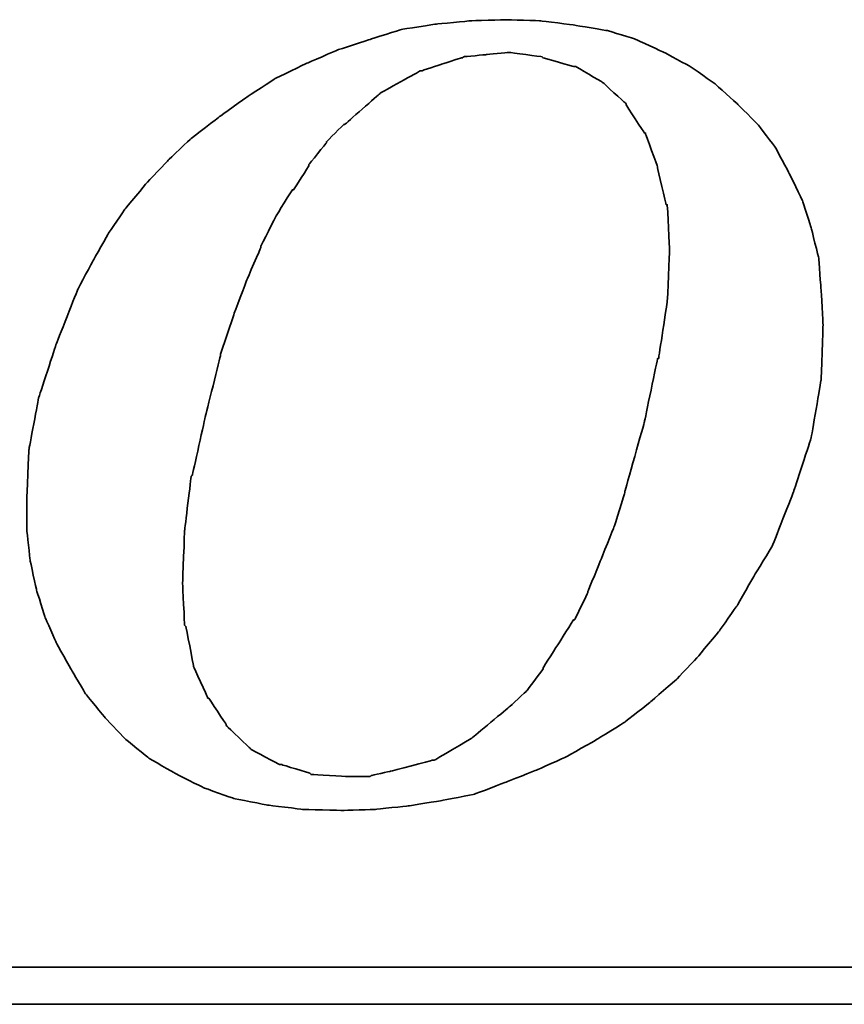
# Model space of a CAD drawing. Header units: millimetres. Extents: x 913 to 1154, y -131 to 46.
# Tile 46 of 105: x 1094.27 to 1096.57, y -109.3 to -106.56. Entities that reach past the tile are written whole.
import ezdxf

# ---------------------------------------------------------------- set-up
doc = ezdxf.new("R2010")
doc.units = ezdxf.units.MM
doc.header["$LTSCALE"] = 0.15
doc.layers.add('DIM', color=4, linetype='CONTINUOUS')
doc.layers.add('layer 1', color=7, linetype='CONTINUOUS')

# ---------------------------------------------------------------- blocks, each defined once
blk = doc.blocks.new('TBI MOTION logo(完整正式版)')
at = {"layer": 'layer 1', "color": 22, "lineweight": 35}
for points, knots in [([(35.79625, -6.98375), (35.79625, -6.98375), (36.23125, -7.43875), (36.23125, -7.43875), (36.23125, -7.43875), (36.23125, -7.43875), (36.75625, -7.87125), (36.75625, -7.87125), (36.75625, -7.87125), (36.75625, -7.87125), (37.33125, -8.20375), (37.33125, -8.20375), (37.33125, -8.20375), (37.33125, -8.20375), (37.95625, -8.51875), (37.95625, -8.51875), (37.95625, -8.51875), (37.95625, -8.51875), (38.62625, -8.75875), (38.62625, -8.75875), (38.62625, -8.75875), (38.62625, -8.75875), (39.37125, -8.90375), (39.37125, -8.90375), (39.37125, -8.90375), (39.37125, -8.90375), (40.14125, -8.99875), (40.14125, -8.99875), (40.14125, -8.99875), (40.14125, -8.99875), (41.02625, -9.02375), (41.02625, -9.02375), (41.02625, -9.02375), (41.02625, -9.02375), (41.74625, -8.99875), (41.74625, -8.99875), (41.74625, -8.99875), (41.74625, -8.99875), (42.46625, -8.92375), (42.46625, -8.92375), (42.46625, -8.92375), (42.46625, -8.92375), (43.21125, -8.80625), (43.21125, -8.80625), (43.21125, -8.80625), (43.21125, -8.80625), (43.93125, -8.66375), (43.93125, -8.66375), (43.93125, -8.66375), (43.93125, -8.66375), (44.62625, -8.39875), (44.62625, -8.39875), (44.62625, -8.39875), (44.62625, -8.39875), (45.29625, -8.13375), (45.29625, -8.13375), (45.29625, -8.13375), (45.29625, -8.13375), (45.94625, -7.84375), (45.94625, -7.84375), (45.94625, -7.84375), (45.94625, -7.84375), (46.61625, -7.46375), (46.61625, -7.46375), (46.61625, -7.46375), (46.61625, -7.46375), (47.24125, -7.07875), (47.24125, -7.07875), (47.24125, -7.07875), (47.24125, -7.07875), (47.81625, -6.62375), (47.81625, -6.62375), (47.81625, -6.62375), (47.81625, -6.62375), (48.36875, -6.14375), (48.36875, -6.14375), (48.36875, -6.14375), (48.36875, -6.14375), (48.84625, -5.64125), (48.84625, -5.64125), (48.84625, -5.64125), (48.84625, -5.64125), (49.32625, -5.06375), (49.32625, -5.06375), (49.32625, -5.06375), (49.32625, -5.06375), (49.71125, -4.51374), (49.71125, -4.51374), (49.71125, -4.51374), (49.71125, -4.51374), (50.09625, -3.83874), (50.09625, -3.83874), (50.09625, -3.83874), (50.09625, -3.83874), (50.48125, -3.21374), (50.48125, -3.21374), (50.48125, -3.21374), (50.48125, -3.21374), (50.96125, -1.99125), (50.96125, -1.99125), (50.96125, -1.99125), (50.96125, -1.99125), (51.34375, -0.81875), (51.34375, -0.81875), (51.34375, -0.81875), (51.34375, -0.81875), (51.56125, 0.45624), (51.56125, 0.45624), (51.56125, 0.45624), (51.56125, 0.45624), (51.60625, 1.67624), (51.60625, 1.67624), (51.60625, 1.67624), (51.60625, 1.67624), (51.56125, 2.44625), (51.56125, 2.44625), (51.56125, 2.44625), (51.56125, 2.44625), (51.51125, 3.14125), (51.51125, 3.14125), (51.51125, 3.14125), (51.51125, 3.14125), (51.34375, 3.81125), (51.34375, 3.81125), (51.34375, 3.81125), (51.34375, 3.81125), (51.15125, 4.41125), (51.15125, 4.41125), (51.15125, 4.41125), (51.15125, 4.41125), (50.86125, 5.01125), (50.86125, 5.01125), (50.86125, 5.01125), (50.86125, 5.01125), (50.55125, 5.58875), (50.55125, 5.58875), (50.55125, 5.58875), (50.55125, 5.58875), (50.16625, 6.09125), (50.16625, 6.09125), (50.16625, 6.09125), (50.16625, 6.09125), (49.71125, 6.54875), (49.71125, 6.54875), (49.71125, 6.54875), (49.71125, 6.54875), (49.23125, 6.98125), (49.23125, 6.98125), (49.23125, 6.98125), (49.23125, 6.98125), (48.67875, 7.36625), (48.67875, 7.36625), (48.67875, 7.36625), (48.67875, 7.36625), (48.10375, 7.67625), (48.10375, 7.67625), (48.10375, 7.67625), (48.10375, 7.67625), (47.48125, 7.96375), (47.48125, 7.96375), (47.48125, 7.96375), (47.48125, 7.96375), (46.85625, 8.15625), (46.85625, 8.15625), (46.85625, 8.15625), (46.85625, 8.15625), (46.13625, 8.27624), (46.13625, 8.27624), (46.13625, 8.27624), (46.13625, 8.27624), (45.39125, 8.37125), (45.39125, 8.37125), (45.39125, 8.37125), (45.39125, 8.37125), (44.62625, 8.39624), (44.62625, 8.39624), (44.62625, 8.39624), (44.62625, 8.39624), (43.83625, 8.37125), (43.83625, 8.37125), (43.83625, 8.37125), (43.83625, 8.37125), (43.09125, 8.30125), (43.09125, 8.30125), (43.09125, 8.30125), (43.09125, 8.30125), (42.32125, 8.18125), (42.32125, 8.18125), (42.32125, 8.18125), (42.32125, 8.18125), (41.62875, 7.96375), (41.62875, 7.96375), (41.62875, 7.96375), (41.62875, 7.96375), (40.90625, 7.72625), (40.90625, 7.72625), (40.90625, 7.72625), (40.90625, 7.72625), (40.23624, 7.43625), (40.23624, 7.43625), (40.23624, 7.43625), (40.23624, 7.43625), (39.54124, 7.10125), (39.54124, 7.10125), (39.54124, 7.10125), (39.54124, 7.10125), (38.91625, 6.69125), (38.91625, 6.69125), (38.91625, 6.69125), (38.91625, 6.69125), (38.31625, 6.26125), (38.31625, 6.26125), (38.31625, 6.26125), (38.31625, 6.26125), (37.69125, 5.78125), (37.69125, 5.78125), (37.69125, 5.78125), (37.69125, 5.78125), (37.18625, 5.30125), (37.18625, 5.30125), (37.18625, 5.30125), (37.18625, 5.30125), (36.70625, 4.79624), (36.70625, 4.79624), (36.70625, 4.79624), (36.70625, 4.79624), (36.23125, 4.22125), (36.23125, 4.22125), (36.23125, 4.22125), (36.23125, 4.22125), (35.87124, 3.69375), (35.87124, 3.69375), (35.87124, 3.69375), (35.87124, 3.69375), (35.53125, 3.09125), (35.53125, 3.09125), (35.53125, 3.09125), (35.53125, 3.09125), (35.19875, 2.47125), (35.19875, 2.47125), (35.19875, 2.47125), (35.19875, 2.47125), (34.71625, 1.24625), (34.71625, 1.24625), (34.71625, 1.24625), (34.71625, 1.24625), (34.33125, 0.06874), (34.33125, 0.06874), (34.33125, 0.06874), (34.33125, 0.06874), (34.11625, -1.07875), (34.11625, -1.07875), (34.11625, -1.07875), (34.11625, -1.07875), (34.07125, -2.15875), (34.07125, -2.15875), (34.07125, -2.15875), (34.07125, -2.15875), (34.07125, -2.85375), (34.07125, -2.85375), (34.07125, -2.85375), (34.07125, -2.85375), (34.14125, -3.50375), (34.14125, -3.50375), (34.14125, -3.50375), (34.14125, -3.50375), (34.28625, -4.17375), (34.28625, -4.17375), (34.28625, -4.17375), (34.28625, -4.17375), (34.47625, -4.77624), (34.47625, -4.77624), (34.47625, -4.77624), (34.47625, -4.77624), (34.71625, -5.32625), (34.71625, -5.32625), (34.71625, -5.32625), (34.71625, -5.32625), (35.05375, -5.92875), (35.05375, -5.92875), (35.05375, -5.92875), (35.05375, -5.92875), (35.36375, -6.45375), (35.36375, -6.45375), (35.36375, -6.45375), (35.36375, -6.45375), (35.79625, -6.98375), (35.79625, -6.98375)], [0, 0, 0, 0, 0.01388889, 0.01388889, 0.01388889, 0.0138889, 0.02777778, 0.02777778, 0.02777778, 0.02777779, 0.04166667, 0.04166667, 0.04166667, 0.04166668, 0.05555556, 0.05555556, 0.05555556, 0.05555557, 0.06944444, 0.06944444, 0.06944444, 0.06944445, 0.08333333, 0.08333333, 0.08333333, 0.08333334, 0.09722222, 0.09722222, 0.09722222, 0.09722223, 0.11111111, 0.11111111, 0.11111111, 0.11111112, 0.125, 0.125, 0.125, 0.12500001, 0.13888889, 0.13888889, 0.13888889, 0.1388889, 0.15277778, 0.15277778, 0.15277778, 0.15277779, 0.16666667, 0.16666667, 0.16666667, 0.16666668, 0.18055556, 0.18055556, 0.18055556, 0.18055557, 0.19444444, 0.19444444, 0.19444444, 0.19444445, 0.20833333, 0.20833333, 0.20833333, 0.20833334, 0.22222222, 0.22222222, 0.22222222, 0.22222223, 0.23611111, 0.23611111, 0.23611111, 0.23611112, 0.25, 0.25, 0.25, 0.25000001, 0.26388889, 0.26388889, 0.26388889, 0.2638889, 0.27777778, 0.27777778, 0.27777778, 0.27777779, 0.29166667, 0.29166667, 0.29166667, 0.29166668, 0.30555556, 0.30555556, 0.30555556, 0.30555557, 0.31944444, 0.31944444, 0.31944444, 0.31944445, 0.33333333, 0.33333333, 0.33333333, 0.33333334, 0.34722222, 0.34722222, 0.34722222, 0.34722223, 0.36111111, 0.36111111, 0.36111111, 0.36111112, 0.375, 0.375, 0.375, 0.37500001, 0.38888889, 0.38888889, 0.38888889, 0.3888889, 0.40277778, 0.40277778, 0.40277778, 0.40277779, 0.41666667, 0.41666667, 0.41666667, 0.41666668, 0.43055556, 0.43055556, 0.43055556, 0.43055557, 0.44444444, 0.44444444, 0.44444444, 0.44444445, 0.45833333, 0.45833333, 0.45833333, 0.45833334, 0.47222222, 0.47222222, 0.47222222, 0.47222223, 0.48611111, 0.48611111, 0.48611111, 0.48611112, 0.5, 0.5, 0.5, 0.50000001, 0.51388889, 0.51388889, 0.51388889, 0.5138889, 0.52777778, 0.52777778, 0.52777778, 0.52777779, 0.54166667, 0.54166667, 0.54166667, 0.54166668, 0.55555556, 0.55555556, 0.55555556, 0.55555557, 0.56944444, 0.56944444, 0.56944444, 0.56944445, 0.58333333, 0.58333333, 0.58333333, 0.58333334, 0.59722222, 0.59722222, 0.59722222, 0.59722223, 0.61111111, 0.61111111, 0.61111111, 0.61111112, 0.625, 0.625, 0.625, 0.62500001, 0.63888889, 0.63888889, 0.63888889, 0.6388889, 0.65277778, 0.65277778, 0.65277778, 0.65277779, 0.66666667, 0.66666667, 0.66666667, 0.66666668, 0.68055556, 0.68055556, 0.68055556, 0.68055557, 0.69444444, 0.69444444, 0.69444444, 0.69444445, 0.70833333, 0.70833333, 0.70833333, 0.70833334, 0.72222222, 0.72222222, 0.72222222, 0.72222223, 0.73611111, 0.73611111, 0.73611111, 0.73611112, 0.75, 0.75, 0.75, 0.75000001, 0.76388889, 0.76388889, 0.76388889, 0.7638889, 0.77777778, 0.77777778, 0.77777778, 0.77777779, 0.79166667, 0.79166667, 0.79166667, 0.79166668, 0.80555556, 0.80555556, 0.80555556, 0.80555557, 0.81944444, 0.81944444, 0.81944444, 0.81944445, 0.83333333, 0.83333333, 0.83333333, 0.83333334, 0.84722222, 0.84722222, 0.84722222, 0.84722223, 0.86111111, 0.86111111, 0.86111111, 0.86111112, 0.875, 0.875, 0.875, 0.87500001, 0.88888889, 0.88888889, 0.88888889, 0.8888889, 0.90277778, 0.90277778, 0.90277778, 0.90277779, 0.91666667, 0.91666667, 0.91666667, 0.91666668, 0.93055556, 0.93055556, 0.93055556, 0.93055557, 0.94444444, 0.94444444, 0.94444444, 0.94444445, 0.95833333, 0.95833333, 0.95833333, 0.95833334, 0.97222222, 0.97222222, 0.97222222, 0.97222223, 0.98611111, 0.98611111, 0.98611111, 0.98611112, 1, 1, 1, 1]), ([(38.33875, 1.03124), (38.33875, 1.03124), (38.62625, 1.89625), (38.62625, 1.89625), (38.62625, 1.89625), (38.62625, 1.89625), (38.91625, 2.66375), (38.91625, 2.66375), (38.91625, 2.66375), (38.91625, 2.66375), (39.22625, 3.38125), (39.22625, 3.38125), (39.22625, 3.38125), (39.22625, 3.38125), (39.22625, 3.40624), (39.22625, 3.40624), (39.22625, 3.40624), (39.22625, 3.40624), (39.56124, 4.07624), (39.56124, 4.07624), (39.56124, 4.07624), (39.56124, 4.07624), (39.92125, 4.65125), (39.92125, 4.65125), (39.92125, 4.65125), (39.92125, 4.65125), (39.94625, 4.65125), (39.94625, 4.65125), (39.94625, 4.65125), (39.94625, 4.65125), (40.28125, 5.17875), (40.28125, 5.17875), (40.28125, 5.17875), (40.28125, 5.17875), (40.28125, 5.20375), (40.28125, 5.20375), (40.28125, 5.20375), (40.28125, 5.20375), (40.66875, 5.68625), (40.66875, 5.68625), (40.66875, 5.68625), (40.66875, 5.68625), (40.66875, 5.70625), (40.66875, 5.70625), (40.66875, 5.70625), (40.66875, 5.70625), (41.05124, 6.09125), (41.05124, 6.09125), (41.05124, 6.09125), (41.05124, 6.09125), (41.07625, 6.09125), (41.07625, 6.09125), (41.07625, 6.09125), (41.07625, 6.09125), (41.84125, 6.76625), (41.84125, 6.76625), (41.84125, 6.76625), (41.84125, 6.76625), (41.86625, 6.78625), (41.86625, 6.78625), (41.86625, 6.78625), (41.86625, 6.78625), (42.73125, 7.26624), (42.73125, 7.26624), (42.73125, 7.26624), (42.73125, 7.26624), (42.75625, 7.26624), (42.75625, 7.26624), (42.75625, 7.26624), (42.75625, 7.26624), (43.18625, 7.41125), (43.18625, 7.41125), (43.18625, 7.41125), (43.18625, 7.41125), (43.64125, 7.55625), (43.64125, 7.55625), (43.64125, 7.55625), (43.64125, 7.55625), (43.66625, 7.55625), (43.66625, 7.55625), (43.66625, 7.55625), (43.66625, 7.55625), (43.69125, 7.58124), (43.69125, 7.58124), (43.69125, 7.58124), (43.69125, 7.58124), (44.19125, 7.62625), (44.19125, 7.62625), (44.19125, 7.62625), (44.19125, 7.62625), (44.67125, 7.67625), (44.67125, 7.67625), (44.67125, 7.67625), (44.67125, 7.67625), (44.69625, 7.67625), (44.69625, 7.67625), (44.69625, 7.67625), (44.69625, 7.67625), (45.41875, 7.58124), (45.41875, 7.58124), (45.41875, 7.58124), (45.41875, 7.58124), (45.44125, 7.55625), (45.44125, 7.55625), (45.44125, 7.55625), (45.44125, 7.55625), (46.11125, 7.36625), (46.11125, 7.36625), (46.11125, 7.36625), (46.11125, 7.36625), (46.13625, 7.36625), (46.13625, 7.36625), (46.13625, 7.36625), (46.13625, 7.36625), (46.15875, 7.36625), (46.15875, 7.36625), (46.15875, 7.36625), (46.15875, 7.36625), (46.73625, 7.02624), (46.73625, 7.02624), (46.73625, 7.02624), (46.73625, 7.02624), (46.76125, 7.00624), (46.76125, 7.00624), (46.76125, 7.00624), (46.76125, 7.00624), (47.24125, 6.57124), (47.24125, 6.57124), (47.24125, 6.57124), (47.24125, 6.57124), (47.26625, 6.54875), (47.26625, 6.54875), (47.26625, 6.54875), (47.26625, 6.54875), (47.26625, 6.52375), (47.26625, 6.52375), (47.26625, 6.52375), (47.26625, 6.52375), (47.67375, 5.89875), (47.67375, 5.89875), (47.67375, 5.89875), (47.67375, 5.89875), (47.69625, 5.89875), (47.69625, 5.89875), (47.69625, 5.89875), (47.69625, 5.89875), (47.69625, 5.87625), (47.69625, 5.87625), (47.69625, 5.87625), (47.69625, 5.87625), (47.96125, 5.15625), (47.96125, 5.15625), (47.96125, 5.15625), (47.96125, 5.15625), (47.96125, 5.13125), (47.96125, 5.13125), (47.96125, 5.13125), (47.96125, 5.13125), (48.15125, 4.31875), (48.15125, 4.31875), (48.15125, 4.31875), (48.15125, 4.31875), (48.17625, 4.31875), (48.17625, 4.31875), (48.17625, 4.31875), (48.17625, 4.31875), (48.17625, 4.29125), (48.17625, 4.29125), (48.17625, 4.29125), (48.17625, 4.29125), (48.22625, 3.33125), (48.22625, 3.33125), (48.22625, 3.33125), (48.22625, 3.33125), (48.22625, 3.30875), (48.22625, 3.30875), (48.22625, 3.30875), (48.22625, 3.30875), (48.17625, 2.20624), (48.17625, 2.20624), (48.17625, 2.20624), (48.17625, 2.20624), (48.17625, 2.18124), (48.17625, 2.18124), (48.17625, 2.18124), (48.17625, 2.18124), (47.98375, 0.93624), (47.98375, 0.93624), (47.98375, 0.93624), (47.98375, 0.93624), (47.96125, 0.93624), (47.96125, 0.93624), (47.96125, 0.93624), (47.96125, 0.93624), (47.67375, -0.45874), (47.67375, -0.45874), (47.67375, -0.45874), (47.67375, -0.45874), (47.24125, -1.99125), (47.24125, -1.99125), (47.24125, -1.99125), (47.24125, -1.99125), (47.24125, -2.01874), (47.24125, -2.01874), (47.24125, -2.01874), (47.24125, -2.01874), (47.00125, -2.78375), (47.00125, -2.78375), (47.00125, -2.78375), (47.00125, -2.78375), (46.71125, -3.50375), (46.71125, -3.50375), (46.71125, -3.50375), (46.71125, -3.50375), (46.42625, -4.19875), (46.42625, -4.19875), (46.42625, -4.19875), (46.42625, -4.19875), (46.42625, -4.22375), (46.42625, -4.22375), (46.42625, -4.22375), (46.42625, -4.22375), (46.13625, -4.82374), (46.13625, -4.82374), (46.13625, -4.82374), (46.13625, -4.82374), (46.11125, -4.82374), (46.11125, -4.82374), (46.11125, -4.82374), (46.11125, -4.82374), (45.77625, -5.35125), (45.77625, -5.35125), (45.77625, -5.35125), (45.77625, -5.35125), (45.44125, -5.87875), (45.44125, -5.87875), (45.44125, -5.87875), (45.44125, -5.87875), (45.44125, -5.90375), (45.44125, -5.90375), (45.44125, -5.90375), (45.44125, -5.90375), (45.10625, -6.35875), (45.10625, -6.35875), (45.10625, -6.35875), (45.10625, -6.35875), (45.08125, -6.38375), (45.08125, -6.38375), (45.08125, -6.38375), (45.08125, -6.38375), (44.69625, -6.74375), (44.69625, -6.74375), (44.69625, -6.74375), (44.69625, -6.74375), (43.88375, -7.41625), (43.88375, -7.41625), (43.88375, -7.41625), (43.88375, -7.41625), (43.85625, -7.43875), (43.85625, -7.43875), (43.85625, -7.43875), (43.85625, -7.43875), (43.04125, -7.91875), (43.04125, -7.91875), (43.04125, -7.91875), (43.04125, -7.91875), (43.01625, -7.91875), (43.01625, -7.91875), (43.01625, -7.91875), (43.01625, -7.91875), (42.99625, -7.91875), (42.99625, -7.91875), (42.99625, -7.91875), (42.99625, -7.91875), (42.08125, -8.15875), (42.08125, -8.15875), (42.08125, -8.15875), (42.08125, -8.15875), (41.65125, -8.25625), (41.65125, -8.25625), (41.65125, -8.25625), (41.65125, -8.25625), (41.62875, -8.27875), (41.62875, -8.27875), (41.62875, -8.27875), (41.62875, -8.27875), (41.60125, -8.27875), (41.60125, -8.27875), (41.60125, -8.27875), (41.60125, -8.27875), (41.12125, -8.27875), (41.12125, -8.27875), (41.12125, -8.27875), (41.12125, -8.27875), (40.35624, -8.23125), (40.35624, -8.23125), (40.35624, -8.23125), (40.35624, -8.23125), (40.33125, -8.23125), (40.33125, -8.23125), (40.33125, -8.23125), (40.33125, -8.23125), (40.30625, -8.20375), (40.30625, -8.20375), (40.30625, -8.20375), (40.30625, -8.20375), (39.68375, -8.01375), (39.68375, -8.01375), (39.68375, -8.01375), (39.68375, -8.01375), (39.66124, -8.01375), (39.66124, -8.01375), (39.66124, -8.01375), (39.66124, -8.01375), (39.63625, -8.01375), (39.63625, -8.01375), (39.63625, -8.01375), (39.63625, -8.01375), (39.01125, -7.67875), (39.01125, -7.67875), (39.01125, -7.67875), (39.01125, -7.67875), (38.98875, -7.65375), (38.98875, -7.65375), (38.98875, -7.65375), (38.98875, -7.65375), (38.48625, -7.17375), (38.48625, -7.17375), (38.48625, -7.17375), (38.48625, -7.17375), (38.45875, -7.14875), (38.45875, -7.14875), (38.45875, -7.14875), (38.45875, -7.14875), (38.45875, -7.12875), (38.45875, -7.12875), (38.45875, -7.12875), (38.45875, -7.12875), (38.07625, -6.54875), (38.07625, -6.54875), (38.07625, -6.54875), (38.07625, -6.54875), (38.05125, -6.54875), (38.05125, -6.54875), (38.05125, -6.54875), (38.05125, -6.54875), (38.05125, -6.52875), (38.05125, -6.52875), (38.05125, -6.52875), (38.05125, -6.52875), (37.74125, -5.85375), (37.74125, -5.85375), (37.74125, -5.85375), (37.74125, -5.85375), (37.74125, -5.82875), (37.74125, -5.82875), (37.74125, -5.82875), (37.74125, -5.82875), (37.57375, -4.96875), (37.57375, -4.96875), (37.57375, -4.96875), (37.57375, -4.96875), (37.54625, -4.94375), (37.54625, -4.94375), (37.54625, -4.94375), (37.54625, -4.94375), (37.50125, -4.03375), (37.50125, -4.03375), (37.50125, -4.03375), (37.50125, -4.03375), (37.50125, -4.00875), (37.50125, -4.00875), (37.50125, -4.00875), (37.50125, -4.00875), (37.54625, -2.85375), (37.54625, -2.85375), (37.54625, -2.85375), (37.54625, -2.85375), (37.69125, -1.65875), (37.69125, -1.65875), (37.69125, -1.65875), (37.69125, -1.65875), (37.71624, -1.63375), (37.71624, -1.63375), (37.71624, -1.63375), (37.71624, -1.63375), (38.00375, -0.33875), (38.00375, -0.33875), (38.00375, -0.33875), (38.00375, -0.33875), (38.33875, 1.00624), (38.33875, 1.00624), (38.33875, 1.00624), (38.33875, 1.00624), (38.33875, 1.03124), (38.33875, 1.03124)], [0, 0, 0, 0, 0.01010101, 0.01010101, 0.01010101, 0.01010102, 0.02020202, 0.02020202, 0.02020202, 0.02020203, 0.03030303, 0.03030303, 0.03030303, 0.03030304, 0.04040404, 0.04040404, 0.04040404, 0.04040405, 0.05050505, 0.05050505, 0.05050505, 0.05050506, 0.06060606, 0.06060606, 0.06060606, 0.06060607, 0.07070707, 0.07070707, 0.07070707, 0.07070708, 0.08080808, 0.08080808, 0.08080808, 0.08080809, 0.09090909, 0.09090909, 0.09090909, 0.0909091, 0.1010101, 0.1010101, 0.1010101, 0.10101011, 0.11111111, 0.11111111, 0.11111111, 0.11111112, 0.12121212, 0.12121212, 0.12121212, 0.12121213, 0.13131313, 0.13131313, 0.13131313, 0.13131314, 0.14141414, 0.14141414, 0.14141414, 0.14141415, 0.15151515, 0.15151515, 0.15151515, 0.15151516, 0.16161616, 0.16161616, 0.16161616, 0.16161617, 0.17171717, 0.17171717, 0.17171717, 0.17171718, 0.18181818, 0.18181818, 0.18181818, 0.18181819, 0.19191919, 0.19191919, 0.19191919, 0.1919192, 0.2020202, 0.2020202, 0.2020202, 0.20202021, 0.21212121, 0.21212121, 0.21212121, 0.21212122, 0.22222222, 0.22222222, 0.22222222, 0.22222223, 0.23232323, 0.23232323, 0.23232323, 0.23232324, 0.24242424, 0.24242424, 0.24242424, 0.24242425, 0.25252525, 0.25252525, 0.25252525, 0.25252526, 0.26262626, 0.26262626, 0.26262626, 0.26262627, 0.27272727, 0.27272727, 0.27272727, 0.27272728, 0.28282828, 0.28282828, 0.28282828, 0.28282829, 0.29292929, 0.29292929, 0.29292929, 0.2929293, 0.3030303, 0.3030303, 0.3030303, 0.30303031, 0.31313131, 0.31313131, 0.31313131, 0.31313132, 0.32323232, 0.32323232, 0.32323232, 0.32323233, 0.33333333, 0.33333333, 0.33333333, 0.33333334, 0.34343434, 0.34343434, 0.34343434, 0.34343435, 0.35353535, 0.35353535, 0.35353535, 0.35353536, 0.36363636, 0.36363636, 0.36363636, 0.36363637, 0.37373737, 0.37373737, 0.37373737, 0.37373738, 0.38383838, 0.38383838, 0.38383838, 0.38383839, 0.39393939, 0.39393939, 0.39393939, 0.3939394, 0.4040404, 0.4040404, 0.4040404, 0.40404041, 0.41414141, 0.41414141, 0.41414141, 0.41414142, 0.42424242, 0.42424242, 0.42424242, 0.42424243, 0.43434343, 0.43434343, 0.43434343, 0.43434344, 0.44444444, 0.44444444, 0.44444444, 0.44444445, 0.45454545, 0.45454545, 0.45454545, 0.45454546, 0.46464646, 0.46464646, 0.46464646, 0.46464647, 0.47474747, 0.47474747, 0.47474747, 0.47474748, 0.48484848, 0.48484848, 0.48484848, 0.48484849, 0.49494949, 0.49494949, 0.49494949, 0.4949495, 0.50505051, 0.50505051, 0.50505051, 0.50505052, 0.51515152, 0.51515152, 0.51515152, 0.51515153, 0.52525253, 0.52525253, 0.52525253, 0.52525254, 0.53535354, 0.53535354, 0.53535354, 0.53535355, 0.54545455, 0.54545455, 0.54545455, 0.54545456, 0.55555556, 0.55555556, 0.55555556, 0.55555557, 0.56565657, 0.56565657, 0.56565657, 0.56565658, 0.57575758, 0.57575758, 0.57575758, 0.57575759, 0.58585859, 0.58585859, 0.58585859, 0.5858586, 0.5959596, 0.5959596, 0.5959596, 0.59595961, 0.60606061, 0.60606061, 0.60606061, 0.60606062, 0.61616162, 0.61616162, 0.61616162, 0.61616163, 0.62626263, 0.62626263, 0.62626263, 0.62626264, 0.63636364, 0.63636364, 0.63636364, 0.63636365, 0.64646465, 0.64646465, 0.64646465, 0.64646466, 0.65656566, 0.65656566, 0.65656566, 0.65656567, 0.66666667, 0.66666667, 0.66666667, 0.66666668, 0.67676768, 0.67676768, 0.67676768, 0.67676769, 0.68686869, 0.68686869, 0.68686869, 0.6868687, 0.6969697, 0.6969697, 0.6969697, 0.69696971, 0.70707071, 0.70707071, 0.70707071, 0.70707072, 0.71717172, 0.71717172, 0.71717172, 0.71717173, 0.72727273, 0.72727273, 0.72727273, 0.72727274, 0.73737374, 0.73737374, 0.73737374, 0.73737375, 0.74747475, 0.74747475, 0.74747475, 0.74747476, 0.75757576, 0.75757576, 0.75757576, 0.75757577, 0.76767677, 0.76767677, 0.76767677, 0.76767678, 0.77777778, 0.77777778, 0.77777778, 0.77777779, 0.78787879, 0.78787879, 0.78787879, 0.7878788, 0.7979798, 0.7979798, 0.7979798, 0.79797981, 0.80808081, 0.80808081, 0.80808081, 0.80808082, 0.81818182, 0.81818182, 0.81818182, 0.81818183, 0.82828283, 0.82828283, 0.82828283, 0.82828284, 0.83838384, 0.83838384, 0.83838384, 0.83838385, 0.84848485, 0.84848485, 0.84848485, 0.84848486, 0.85858586, 0.85858586, 0.85858586, 0.85858587, 0.86868687, 0.86868687, 0.86868687, 0.86868688, 0.87878788, 0.87878788, 0.87878788, 0.87878789, 0.88888889, 0.88888889, 0.88888889, 0.8888889, 0.8989899, 0.8989899, 0.8989899, 0.89898991, 0.90909091, 0.90909091, 0.90909091, 0.90909092, 0.91919192, 0.91919192, 0.91919192, 0.91919193, 0.92929293, 0.92929293, 0.92929293, 0.92929294, 0.93939394, 0.93939394, 0.93939394, 0.93939395, 0.94949495, 0.94949495, 0.94949495, 0.94949496, 0.95959596, 0.95959596, 0.95959596, 0.95959597, 0.96969697, 0.96969697, 0.96969697, 0.96969698, 0.97979798, 0.97979798, 0.97979798, 0.97979799, 0.98989899, 0.98989899, 0.98989899, 0.989899, 1, 1, 1, 1]), ([(75.90875, -9.47875), (75.90875, -9.47875), (75.90875, -12.28625), (75.90875, -12.28625), (75.90875, -12.28625), (75.90875, -12.28625), (75.90875, -12.47875), (75.90875, -12.47875), (75.90875, -12.47875), (75.90875, -12.47875), (75.71625, -12.47875), (75.71625, -12.47875), (75.71625, -12.47875), (75.71625, -12.47875), (-88.32875, -12.47875), (-88.32875, -12.47875), (-88.32875, -12.47875), (-88.32875, -12.47875), (-88.32875, -13.29375), (-88.32875, -13.29375), (-88.32875, -13.29375), (-88.32875, -13.29375), (82.89125, -13.29375), (82.89125, -13.29375), (82.89125, -13.29375), (82.89125, -13.29375), (75.90875, -9.47875), (75.90875, -9.47875)], [0, 0, 0, 0, 0.14285714, 0.14285714, 0.14285714, 0.14285715, 0.28571429, 0.28571429, 0.28571429, 0.2857143, 0.42857143, 0.42857143, 0.42857143, 0.42857144, 0.57142857, 0.57142857, 0.57142857, 0.57142858, 0.71428571, 0.71428571, 0.71428571, 0.71428572, 0.85714286, 0.85714286, 0.85714286, 0.85714287, 1, 1, 1, 1])]:
    blk.add_open_spline(points, degree=3, knots=knots, dxfattribs=at)

msp = doc.modelspace()

# ---------------------------------------------------------------- block references
at = {"layer": 'DIM', "color": 0, "xscale": 0.1265115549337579, "yscale": 0.1265115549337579, "zscale": 0.1265115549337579}
msp.add_blockref('TBI MOTION logo(完整正式版)', (1089.9821, -107.6202), dxfattribs=at)

doc.saveas('drawing.dxf')
